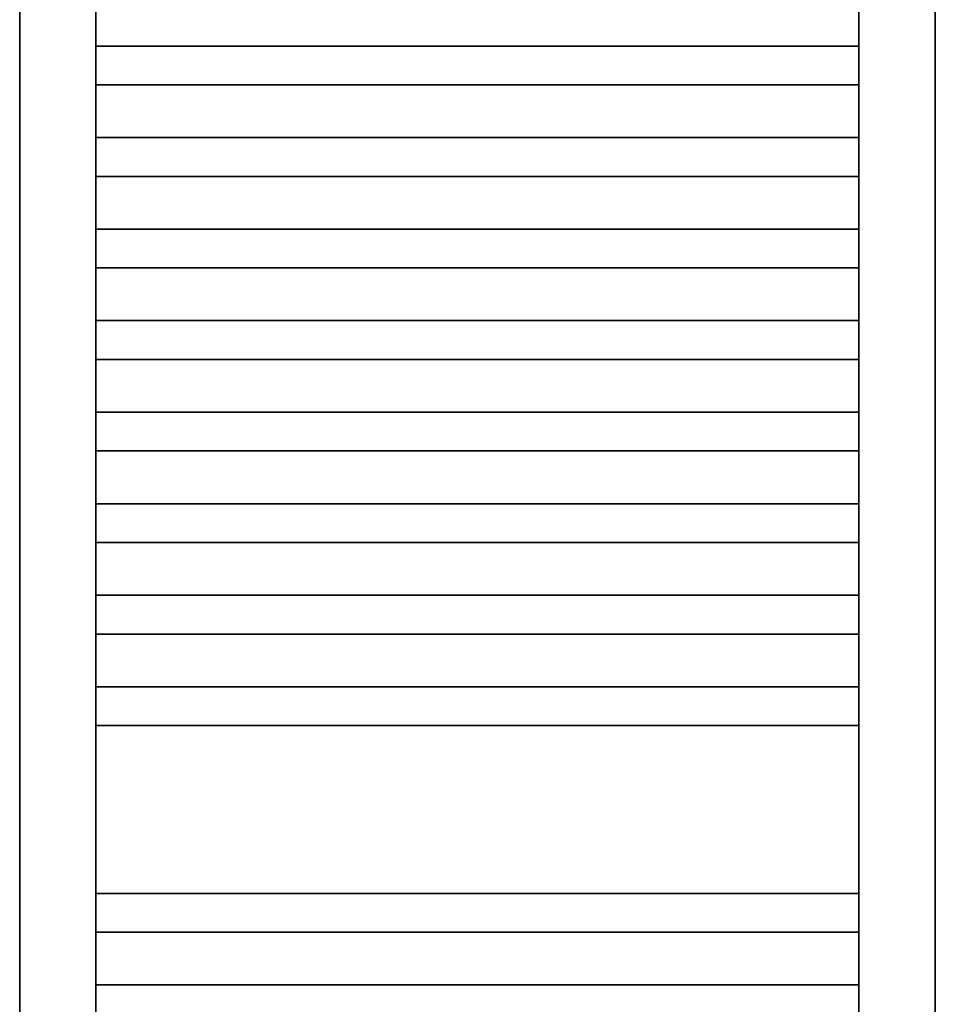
# Model space of a CAD drawing. Header units: millimetres. Extents: x -727 to 69715, y -15705 to 98123.
# Tile 128 of 256: x 34961 to 35561, y -12312 to -11667. Entities that reach past the tile are written whole.
import ezdxf

# ---------------------------------------------------------------- set-up
doc = ezdxf.new("R2010")
doc.units = ezdxf.units.MM
doc.layers.add('UT_ZAŘÍZENÍ - OT', color=3, linetype='Continuous', lineweight=35)

msp = doc.modelspace()

# ---------------------------------------------------------------- linework, layer by layer
at = {"layer": 'UT_ZAŘÍZENÍ - OT', "linetype": 'Continuous'}
for p, q in [((34961.38, -10875.32), (34961.38, -12695.32)), ((35011.38, -12695.32), (35011.38, -10875.32)), ((35511.38, -10875.32), (35511.38, -12695.32)), ((35561.38, -12695.32), (35561.38, -10875.32)), ((35011.38, -11684.14), (35511.38, -11684.14)), ((35011.38, -11684.14), (35511.38, -11684.14)), ((35011.38, -11684.14), (35511.38, -11684.14)), ((35011.38, -11684.14), (35511.38, -11684.14)), ((35011.38, -11684.14), (35511.38, -11684.14)), ((35011.38, -11684.14), (35511.38, -11684.14)), ((35011.38, -11684.14), (35511.38, -11684.14)), ((35011.38, -11684.14), (35511.38, -11684.14)), ((35011.38, -11684.14), (35511.38, -11684.14)), ((35011.38, -11684.14), (35511.38, -11684.14)), ((35011.38, -11684.14), (35511.38, -11684.14)), ((35011.38, -11684.14), (35511.38, -11684.14)), ((35011.38, -11684.14), (35511.38, -11684.14)), ((35011.38, -11684.14), (35511.38, -11684.14)), ((35011.38, -11684.14), (35511.38, -11684.14)), ((35011.38, -11684.14), (35511.38, -11684.14)), ((35011.38, -11684.14), (35511.38, -11684.14)), ((35011.38, -11684.14), (35511.38, -11684.14)), ((35011.38, -11684.14), (35511.38, -11684.14)), ((35011.38, -11684.14), (35511.38, -11684.14)), ((35011.38, -11684.14), (35511.38, -11684.14)), ((35011.38, -11684.14), (35511.38, -11684.14)), ((35011.38, -11684.14), (35511.38, -11684.14)), ((35011.38, -11684.14), (35511.38, -11684.14)), ((35011.38, -11684.14), (35511.38, -11684.14)), ((35011.38, -11684.14), (35511.38, -11684.14)), ((35011.38, -11684.14), (35511.38, -11684.14)), ((35011.38, -11684.14), (35511.38, -11684.14)), ((35011.38, -11684.14), (35511.38, -11684.14)), ((35011.38, -11684.14), (35511.38, -11684.14)), ((35011.38, -11684.14), (35511.38, -11684.14)), ((35011.38, -11684.14), (35511.38, -11684.14)), ((35011.38, -11684.14), (35511.38, -11684.14)), ((35011.38, -11684.14), (35511.38, -11684.14)), ((35011.38, -11709.6), (35511.38, -11709.6)), ((35011.38, -11709.6), (35511.38, -11709.6)), ((35011.38, -11709.6), (35511.38, -11709.6)), ((35011.38, -11709.6), (35511.38, -11709.6)), ((35011.38, -11709.6), (35511.38, -11709.6)), ((35011.38, -11709.6), (35511.38, -11709.6)), ((35011.38, -11709.6), (35511.38, -11709.6)), ((35011.38, -11709.6), (35511.38, -11709.6)), ((35011.38, -11709.6), (35511.38, -11709.6)), ((35011.38, -11709.6), (35511.38, -11709.6)), ((35011.38, -11709.6), (35511.38, -11709.6)), ((35011.38, -11709.6), (35511.38, -11709.6)), ((35011.38, -11709.6), (35511.38, -11709.6)), ((35011.38, -11709.6), (35511.38, -11709.6)), ((35011.38, -11709.6), (35511.38, -11709.6)), ((35011.38, -11709.6), (35511.38, -11709.6)), ((35011.38, -11709.6), (35511.38, -11709.6)), ((35011.38, -11709.6), (35511.38, -11709.6)), ((35011.38, -11709.6), (35511.38, -11709.6)), ((35011.38, -11709.6), (35511.38, -11709.6)), ((35011.38, -11709.6), (35511.38, -11709.6)), ((35011.38, -11709.6), (35511.38, -11709.6)), ((35011.38, -11709.6), (35511.38, -11709.6)), ((35011.38, -11709.6), (35511.38, -11709.6)), ((35011.38, -11709.6), (35511.38, -11709.6)), ((35011.38, -11709.6), (35511.38, -11709.6)), ((35011.38, -11709.6), (35511.38, -11709.6)), ((35011.38, -11709.6), (35511.38, -11709.6)), ((35011.38, -11709.6), (35511.38, -11709.6)), ((35011.38, -11709.6), (35511.38, -11709.6)), ((35011.38, -11709.6), (35511.38, -11709.6)), ((35011.38, -11709.6), (35511.38, -11709.6)), ((35011.38, -11709.6), (35511.38, -11709.6)), ((35011.38, -11709.6), (35511.38, -11709.6)), ((35011.38, -11744.14), (35511.38, -11744.14)), ((35011.38, -11744.14), (35511.38, -11744.14)), ((35011.38, -11744.14), (35511.38, -11744.14)), ((35011.38, -11744.14), (35511.38, -11744.14)), ((35011.38, -11744.14), (35511.38, -11744.14)), ((35011.38, -11744.14), (35511.38, -11744.14)), ((35011.38, -11744.14), (35511.38, -11744.14)), ((35011.38, -11744.14), (35511.38, -11744.14)), ((35011.38, -11744.14), (35511.38, -11744.14)), ((35011.38, -11744.14), (35511.38, -11744.14)), ((35011.38, -11744.14), (35511.38, -11744.14)), ((35011.38, -11744.14), (35511.38, -11744.14)), ((35011.38, -11744.14), (35511.38, -11744.14)), ((35011.38, -11744.14), (35511.38, -11744.14)), ((35011.38, -11744.14), (35511.38, -11744.14)), ((35011.38, -11744.14), (35511.38, -11744.14)), ((35011.38, -11744.14), (35511.38, -11744.14)), ((35011.38, -11744.14), (35511.38, -11744.14)), ((35011.38, -11744.14), (35511.38, -11744.14)), ((35011.38, -11744.14), (35511.38, -11744.14)), ((35011.38, -11744.14), (35511.38, -11744.14)), ((35011.38, -11744.14), (35511.38, -11744.14)), ((35011.38, -11744.14), (35511.38, -11744.14)), ((35011.38, -11744.14), (35511.38, -11744.14)), ((35011.38, -11744.14), (35511.38, -11744.14)), ((35011.38, -11744.14), (35511.38, -11744.14)), ((35011.38, -11744.14), (35511.38, -11744.14)), ((35011.38, -11744.14), (35511.38, -11744.14)), ((35011.38, -11744.14), (35511.38, -11744.14)), ((35011.38, -11744.14), (35511.38, -11744.14)), ((35011.38, -11744.14), (35511.38, -11744.14)), ((35011.38, -11744.14), (35511.38, -11744.14)), ((35011.38, -11744.14), (35511.38, -11744.14)), ((35011.38, -11744.14), (35511.38, -11744.14)), ((35011.38, -11769.6), (35511.38, -11769.6)), ((35011.38, -11769.6), (35511.38, -11769.6)), ((35011.38, -11769.6), (35511.38, -11769.6)), ((35011.38, -11769.6), (35511.38, -11769.6)), ((35011.38, -11769.6), (35511.38, -11769.6)), ((35011.38, -11769.6), (35511.38, -11769.6)), ((35011.38, -11769.6), (35511.38, -11769.6)), ((35011.38, -11769.6), (35511.38, -11769.6)), ((35011.38, -11769.6), (35511.38, -11769.6)), ((35011.38, -11769.6), (35511.38, -11769.6)), ((35011.38, -11769.6), (35511.38, -11769.6)), ((35011.38, -11769.6), (35511.38, -11769.6)), ((35011.38, -11769.6), (35511.38, -11769.6)), ((35011.38, -11769.6), (35511.38, -11769.6)), ((35011.38, -11769.6), (35511.38, -11769.6)), ((35011.38, -11769.6), (35511.38, -11769.6)), ((35011.38, -11769.6), (35511.38, -11769.6)), ((35011.38, -11769.6), (35511.38, -11769.6)), ((35011.38, -11769.6), (35511.38, -11769.6)), ((35011.38, -11769.6), (35511.38, -11769.6)), ((35011.38, -11769.6), (35511.38, -11769.6)), ((35011.38, -11769.6), (35511.38, -11769.6)), ((35011.38, -11769.6), (35511.38, -11769.6)), ((35011.38, -11769.6), (35511.38, -11769.6)), ((35011.38, -11769.6), (35511.38, -11769.6)), ((35011.38, -11769.6), (35511.38, -11769.6)), ((35011.38, -11769.6), (35511.38, -11769.6)), ((35011.38, -11769.6), (35511.38, -11769.6)), ((35011.38, -11769.6), (35511.38, -11769.6)), ((35011.38, -11769.6), (35511.38, -11769.6)), ((35011.38, -11769.6), (35511.38, -11769.6)), ((35011.38, -11769.6), (35511.38, -11769.6)), ((35011.38, -11769.6), (35511.38, -11769.6)), ((35011.38, -11769.6), (35511.38, -11769.6)), ((35011.38, -11804.14), (35511.38, -11804.14)), ((35011.38, -11804.14), (35511.38, -11804.14)), ((35011.38, -11804.14), (35511.38, -11804.14)), ((35011.38, -11804.14), (35511.38, -11804.14)), ((35011.38, -11804.14), (35511.38, -11804.14)), ((35011.38, -11804.14), (35511.38, -11804.14)), ((35011.38, -11804.14), (35511.38, -11804.14)), ((35011.38, -11804.14), (35511.38, -11804.14)), ((35011.38, -11804.14), (35511.38, -11804.14)), ((35011.38, -11804.14), (35511.38, -11804.14)), ((35011.38, -11804.14), (35511.38, -11804.14)), ((35011.38, -11804.14), (35511.38, -11804.14)), ((35011.38, -11804.14), (35511.38, -11804.14)), ((35011.38, -11804.14), (35511.38, -11804.14)), ((35011.38, -11804.14), (35511.38, -11804.14)), ((35011.38, -11804.14), (35511.38, -11804.14)), ((35011.38, -11804.14), (35511.38, -11804.14)), ((35011.38, -11804.14), (35511.38, -11804.14)), ((35011.38, -11804.14), (35511.38, -11804.14)), ((35011.38, -11804.14), (35511.38, -11804.14)), ((35011.38, -11804.14), (35511.38, -11804.14)), ((35011.38, -11804.14), (35511.38, -11804.14)), ((35011.38, -11804.14), (35511.38, -11804.14)), ((35011.38, -11804.14), (35511.38, -11804.14)), ((35011.38, -11804.14), (35511.38, -11804.14)), ((35011.38, -11804.14), (35511.38, -11804.14)), ((35011.38, -11804.14), (35511.38, -11804.14)), ((35011.38, -11804.14), (35511.38, -11804.14)), ((35011.38, -11804.14), (35511.38, -11804.14)), ((35011.38, -11804.14), (35511.38, -11804.14)), ((35011.38, -11804.14), (35511.38, -11804.14)), ((35011.38, -11804.14), (35511.38, -11804.14)), ((35011.38, -11804.14), (35511.38, -11804.14)), ((35011.38, -11804.14), (35511.38, -11804.14)), ((35011.38, -11829.6), (35511.38, -11829.6)), ((35011.38, -11829.6), (35511.38, -11829.6)), ((35011.38, -11829.6), (35511.38, -11829.6)), ((35011.38, -11829.6), (35511.38, -11829.6)), ((35011.38, -11829.6), (35511.38, -11829.6)), ((35011.38, -11829.6), (35511.38, -11829.6)), ((35011.38, -11829.6), (35511.38, -11829.6)), ((35011.38, -11829.6), (35511.38, -11829.6)), ((35011.38, -11829.6), (35511.38, -11829.6)), ((35011.38, -11829.6), (35511.38, -11829.6)), ((35011.38, -11829.6), (35511.38, -11829.6)), ((35011.38, -11829.6), (35511.38, -11829.6)), ((35011.38, -11829.6), (35511.38, -11829.6)), ((35011.38, -11829.6), (35511.38, -11829.6)), ((35011.38, -11829.6), (35511.38, -11829.6)), ((35011.38, -11829.6), (35511.38, -11829.6)), ((35011.38, -11829.6), (35511.38, -11829.6)), ((35011.38, -11829.6), (35511.38, -11829.6)), ((35011.38, -11829.6), (35511.38, -11829.6)), ((35011.38, -11829.6), (35511.38, -11829.6)), ((35011.38, -11829.6), (35511.38, -11829.6)), ((35011.38, -11829.6), (35511.38, -11829.6)), ((35011.38, -11829.6), (35511.38, -11829.6)), ((35011.38, -11829.6), (35511.38, -11829.6)), ((35011.38, -11829.6), (35511.38, -11829.6)), ((35011.38, -11829.6), (35511.38, -11829.6)), ((35011.38, -11829.6), (35511.38, -11829.6)), ((35011.38, -11829.6), (35511.38, -11829.6)), ((35011.38, -11829.6), (35511.38, -11829.6)), ((35011.38, -11829.6), (35511.38, -11829.6)), ((35011.38, -11829.6), (35511.38, -11829.6)), ((35011.38, -11829.6), (35511.38, -11829.6)), ((35011.38, -11829.6), (35511.38, -11829.6)), ((35011.38, -11829.6), (35511.38, -11829.6)), ((35011.38, -11864.14), (35511.38, -11864.14)), ((35011.38, -11864.14), (35511.38, -11864.14)), ((35011.38, -11864.14), (35511.38, -11864.14)), ((35011.38, -11864.14), (35511.38, -11864.14)), ((35011.38, -11864.14), (35511.38, -11864.14)), ((35011.38, -11864.14), (35511.38, -11864.14)), ((35011.38, -11864.14), (35511.38, -11864.14)), ((35011.38, -11864.14), (35511.38, -11864.14)), ((35011.38, -11864.14), (35511.38, -11864.14)), ((35011.38, -11864.14), (35511.38, -11864.14)), ((35011.38, -11864.14), (35511.38, -11864.14)), ((35011.38, -11864.14), (35511.38, -11864.14)), ((35011.38, -11864.14), (35511.38, -11864.14)), ((35011.38, -11864.14), (35511.38, -11864.14)), ((35011.38, -11864.14), (35511.38, -11864.14)), ((35011.38, -11864.14), (35511.38, -11864.14)), ((35011.38, -11864.14), (35511.38, -11864.14)), ((35011.38, -11864.14), (35511.38, -11864.14)), ((35011.38, -11864.14), (35511.38, -11864.14)), ((35011.38, -11864.14), (35511.38, -11864.14)), ((35011.38, -11864.14), (35511.38, -11864.14)), ((35011.38, -11864.14), (35511.38, -11864.14)), ((35011.38, -11864.14), (35511.38, -11864.14)), ((35011.38, -11864.14), (35511.38, -11864.14)), ((35011.38, -11864.14), (35511.38, -11864.14)), ((35011.38, -11864.14), (35511.38, -11864.14)), ((35011.38, -11864.14), (35511.38, -11864.14)), ((35011.38, -11864.14), (35511.38, -11864.14)), ((35011.38, -11864.14), (35511.38, -11864.14)), ((35011.38, -11864.14), (35511.38, -11864.14)), ((35011.38, -11864.14), (35511.38, -11864.14)), ((35011.38, -11864.14), (35511.38, -11864.14)), ((35011.38, -11864.14), (35511.38, -11864.14)), ((35011.38, -11864.14), (35511.38, -11864.14)), ((35011.38, -11889.6), (35511.38, -11889.6)), ((35011.38, -11889.6), (35511.38, -11889.6)), ((35011.38, -11889.6), (35511.38, -11889.6)), ((35011.38, -11889.6), (35511.38, -11889.6)), ((35011.38, -11889.6), (35511.38, -11889.6)), ((35011.38, -11889.6), (35511.38, -11889.6)), ((35011.38, -11889.6), (35511.38, -11889.6)), ((35011.38, -11889.6), (35511.38, -11889.6)), ((35011.38, -11889.6), (35511.38, -11889.6)), ((35011.38, -11889.6), (35511.38, -11889.6)), ((35011.38, -11889.6), (35511.38, -11889.6)), ((35011.38, -11889.6), (35511.38, -11889.6)), ((35011.38, -11889.6), (35511.38, -11889.6)), ((35011.38, -11889.6), (35511.38, -11889.6)), ((35011.38, -11889.6), (35511.38, -11889.6)), ((35011.38, -11889.6), (35511.38, -11889.6)), ((35011.38, -11889.6), (35511.38, -11889.6)), ((35011.38, -11889.6), (35511.38, -11889.6)), ((35011.38, -11889.6), (35511.38, -11889.6)), ((35011.38, -11889.6), (35511.38, -11889.6)), ((35011.38, -11889.6), (35511.38, -11889.6)), ((35011.38, -11889.6), (35511.38, -11889.6)), ((35011.38, -11889.6), (35511.38, -11889.6)), ((35011.38, -11889.6), (35511.38, -11889.6)), ((35011.38, -11889.6), (35511.38, -11889.6)), ((35011.38, -11889.6), (35511.38, -11889.6)), ((35011.38, -11889.6), (35511.38, -11889.6)), ((35011.38, -11889.6), (35511.38, -11889.6)), ((35011.38, -11889.6), (35511.38, -11889.6)), ((35011.38, -11889.6), (35511.38, -11889.6)), ((35011.38, -11889.6), (35511.38, -11889.6)), ((35011.38, -11889.6), (35511.38, -11889.6)), ((35011.38, -11889.6), (35511.38, -11889.6)), ((35011.38, -11889.6), (35511.38, -11889.6)), ((35011.38, -11924.14), (35511.38, -11924.14)), ((35011.38, -11924.14), (35511.38, -11924.14)), ((35011.38, -11924.14), (35511.38, -11924.14)), ((35011.38, -11924.14), (35511.38, -11924.14)), ((35011.38, -11924.14), (35511.38, -11924.14)), ((35011.38, -11924.14), (35511.38, -11924.14)), ((35011.38, -11924.14), (35511.38, -11924.14)), ((35011.38, -11924.14), (35511.38, -11924.14)), ((35011.38, -11924.14), (35511.38, -11924.14)), ((35011.38, -11924.14), (35511.38, -11924.14)), ((35011.38, -11924.14), (35511.38, -11924.14)), ((35011.38, -11924.14), (35511.38, -11924.14)), ((35011.38, -11924.14), (35511.38, -11924.14)), ((35011.38, -11924.14), (35511.38, -11924.14)), ((35011.38, -11924.14), (35511.38, -11924.14)), ((35011.38, -11924.14), (35511.38, -11924.14)), ((35011.38, -11924.14), (35511.38, -11924.14)), ((35011.38, -11924.14), (35511.38, -11924.14)), ((35011.38, -11924.14), (35511.38, -11924.14)), ((35011.38, -11924.14), (35511.38, -11924.14)), ((35011.38, -11924.14), (35511.38, -11924.14)), ((35011.38, -11924.14), (35511.38, -11924.14)), ((35011.38, -11924.14), (35511.38, -11924.14)), ((35011.38, -11924.14), (35511.38, -11924.14)), ((35011.38, -11924.14), (35511.38, -11924.14)), ((35011.38, -11924.14), (35511.38, -11924.14)), ((35011.38, -11924.14), (35511.38, -11924.14)), ((35011.38, -11924.14), (35511.38, -11924.14)), ((35011.38, -11924.14), (35511.38, -11924.14)), ((35011.38, -11924.14), (35511.38, -11924.14)), ((35011.38, -11924.14), (35511.38, -11924.14)), ((35011.38, -11924.14), (35511.38, -11924.14)), ((35011.38, -11924.14), (35511.38, -11924.14)), ((35011.38, -11924.14), (35511.38, -11924.14)), ((35011.38, -11949.6), (35511.38, -11949.6)), ((35011.38, -11949.6), (35511.38, -11949.6)), ((35011.38, -11949.6), (35511.38, -11949.6)), ((35011.38, -11949.6), (35511.38, -11949.6)), ((35011.38, -11949.6), (35511.38, -11949.6)), ((35011.38, -11949.6), (35511.38, -11949.6)), ((35011.38, -11949.6), (35511.38, -11949.6)), ((35011.38, -11949.6), (35511.38, -11949.6)), ((35011.38, -11949.6), (35511.38, -11949.6)), ((35011.38, -11949.6), (35511.38, -11949.6)), ((35011.38, -11949.6), (35511.38, -11949.6)), ((35011.38, -11949.6), (35511.38, -11949.6)), ((35011.38, -11949.6), (35511.38, -11949.6)), ((35011.38, -11949.6), (35511.38, -11949.6)), ((35011.38, -11949.6), (35511.38, -11949.6)), ((35011.38, -11949.6), (35511.38, -11949.6)), ((35011.38, -11949.6), (35511.38, -11949.6)), ((35011.38, -11949.6), (35511.38, -11949.6)), ((35011.38, -11949.6), (35511.38, -11949.6)), ((35011.38, -11949.6), (35511.38, -11949.6)), ((35011.38, -11949.6), (35511.38, -11949.6)), ((35011.38, -11949.6), (35511.38, -11949.6)), ((35011.38, -11949.6), (35511.38, -11949.6)), ((35011.38, -11949.6), (35511.38, -11949.6)), ((35011.38, -11949.6), (35511.38, -11949.6)), ((35011.38, -11949.6), (35511.38, -11949.6)), ((35011.38, -11949.6), (35511.38, -11949.6)), ((35011.38, -11949.6), (35511.38, -11949.6)), ((35011.38, -11949.6), (35511.38, -11949.6)), ((35011.38, -11949.6), (35511.38, -11949.6)), ((35011.38, -11949.6), (35511.38, -11949.6)), ((35011.38, -11949.6), (35511.38, -11949.6)), ((35011.38, -11949.6), (35511.38, -11949.6)), ((35011.38, -11949.6), (35511.38, -11949.6)), ((35011.38, -11984.14), (35511.38, -11984.14)), ((35011.38, -11984.14), (35511.38, -11984.14)), ((35011.38, -11984.14), (35511.38, -11984.14)), ((35011.38, -11984.14), (35511.38, -11984.14)), ((35011.38, -11984.14), (35511.38, -11984.14)), ((35011.38, -11984.14), (35511.38, -11984.14)), ((35011.38, -11984.14), (35511.38, -11984.14)), ((35011.38, -11984.14), (35511.38, -11984.14)), ((35011.38, -11984.14), (35511.38, -11984.14)), ((35011.38, -11984.14), (35511.38, -11984.14)), ((35011.38, -11984.14), (35511.38, -11984.14)), ((35011.38, -11984.14), (35511.38, -11984.14)), ((35011.38, -11984.14), (35511.38, -11984.14)), ((35011.38, -11984.14), (35511.38, -11984.14)), ((35011.38, -11984.14), (35511.38, -11984.14)), ((35011.38, -11984.14), (35511.38, -11984.14)), ((35011.38, -11984.14), (35511.38, -11984.14)), ((35011.38, -11984.14), (35511.38, -11984.14)), ((35011.38, -11984.14), (35511.38, -11984.14)), ((35011.38, -11984.14), (35511.38, -11984.14)), ((35011.38, -11984.14), (35511.38, -11984.14)), ((35011.38, -11984.14), (35511.38, -11984.14)), ((35011.38, -11984.14), (35511.38, -11984.14)), ((35011.38, -11984.14), (35511.38, -11984.14)), ((35011.38, -11984.14), (35511.38, -11984.14)), ((35011.38, -11984.14), (35511.38, -11984.14)), ((35011.38, -11984.14), (35511.38, -11984.14)), ((35011.38, -11984.14), (35511.38, -11984.14)), ((35011.38, -11984.14), (35511.38, -11984.14)), ((35011.38, -11984.14), (35511.38, -11984.14)), ((35011.38, -11984.14), (35511.38, -11984.14)), ((35011.38, -11984.14), (35511.38, -11984.14)), ((35011.38, -11984.14), (35511.38, -11984.14)), ((35011.38, -11984.14), (35511.38, -11984.14)), ((35011.38, -12009.6), (35511.38, -12009.6)), ((35011.38, -12009.6), (35511.38, -12009.6)), ((35011.38, -12009.6), (35511.38, -12009.6)), ((35011.38, -12009.6), (35511.38, -12009.6)), ((35011.38, -12009.6), (35511.38, -12009.6)), ((35011.38, -12009.6), (35511.38, -12009.6)), ((35011.38, -12009.6), (35511.38, -12009.6)), ((35011.38, -12009.6), (35511.38, -12009.6)), ((35011.38, -12009.6), (35511.38, -12009.6)), ((35011.38, -12009.6), (35511.38, -12009.6)), ((35011.38, -12009.6), (35511.38, -12009.6)), ((35011.38, -12009.6), (35511.38, -12009.6)), ((35011.38, -12009.6), (35511.38, -12009.6)), ((35011.38, -12009.6), (35511.38, -12009.6)), ((35011.38, -12009.6), (35511.38, -12009.6)), ((35011.38, -12009.6), (35511.38, -12009.6)), ((35011.38, -12009.6), (35511.38, -12009.6)), ((35011.38, -12009.6), (35511.38, -12009.6)), ((35011.38, -12009.6), (35511.38, -12009.6)), ((35011.38, -12009.6), (35511.38, -12009.6)), ((35011.38, -12009.6), (35511.38, -12009.6)), ((35011.38, -12009.6), (35511.38, -12009.6)), ((35011.38, -12009.6), (35511.38, -12009.6)), ((35011.38, -12009.6), (35511.38, -12009.6)), ((35011.38, -12009.6), (35511.38, -12009.6)), ((35011.38, -12009.6), (35511.38, -12009.6)), ((35011.38, -12009.6), (35511.38, -12009.6)), ((35011.38, -12009.6), (35511.38, -12009.6)), ((35011.38, -12009.6), (35511.38, -12009.6)), ((35011.38, -12009.6), (35511.38, -12009.6)), ((35011.38, -12009.6), (35511.38, -12009.6)), ((35011.38, -12009.6), (35511.38, -12009.6)), ((35011.38, -12009.6), (35511.38, -12009.6)), ((35011.38, -12009.6), (35511.38, -12009.6)), ((35011.38, -12044.14), (35511.38, -12044.14)), ((35011.38, -12044.14), (35511.38, -12044.14)), ((35011.38, -12044.14), (35511.38, -12044.14)), ((35011.38, -12044.14), (35511.38, -12044.14)), ((35011.38, -12044.14), (35511.38, -12044.14)), ((35011.38, -12044.14), (35511.38, -12044.14)), ((35011.38, -12044.14), (35511.38, -12044.14)), ((35011.38, -12044.14), (35511.38, -12044.14)), ((35011.38, -12044.14), (35511.38, -12044.14)), ((35011.38, -12044.14), (35511.38, -12044.14)), ((35011.38, -12044.14), (35511.38, -12044.14)), ((35011.38, -12044.14), (35511.38, -12044.14)), ((35011.38, -12044.14), (35511.38, -12044.14)), ((35011.38, -12044.14), (35511.38, -12044.14)), ((35011.38, -12044.14), (35511.38, -12044.14)), ((35011.38, -12044.14), (35511.38, -12044.14)), ((35011.38, -12044.14), (35511.38, -12044.14)), ((35011.38, -12044.14), (35511.38, -12044.14)), ((35011.38, -12044.14), (35511.38, -12044.14)), ((35011.38, -12044.14), (35511.38, -12044.14)), ((35011.38, -12044.14), (35511.38, -12044.14)), ((35011.38, -12044.14), (35511.38, -12044.14)), ((35011.38, -12044.14), (35511.38, -12044.14)), ((35011.38, -12044.14), (35511.38, -12044.14)), ((35011.38, -12044.14), (35511.38, -12044.14)), ((35011.38, -12044.14), (35511.38, -12044.14)), ((35011.38, -12044.14), (35511.38, -12044.14)), ((35011.38, -12044.14), (35511.38, -12044.14)), ((35011.38, -12044.14), (35511.38, -12044.14)), ((35011.38, -12044.14), (35511.38, -12044.14)), ((35011.38, -12044.14), (35511.38, -12044.14)), ((35011.38, -12044.14), (35511.38, -12044.14)), ((35011.38, -12044.14), (35511.38, -12044.14)), ((35011.38, -12044.14), (35511.38, -12044.14)), ((35011.38, -12069.6), (35511.38, -12069.6)), ((35011.38, -12069.6), (35511.38, -12069.6)), ((35011.38, -12069.6), (35511.38, -12069.6)), ((35011.38, -12069.6), (35511.38, -12069.6)), ((35011.38, -12069.6), (35511.38, -12069.6)), ((35011.38, -12069.6), (35511.38, -12069.6)), ((35011.38, -12069.6), (35511.38, -12069.6)), ((35011.38, -12069.6), (35511.38, -12069.6)), ((35011.38, -12069.6), (35511.38, -12069.6)), ((35011.38, -12069.6), (35511.38, -12069.6)), ((35011.38, -12069.6), (35511.38, -12069.6)), ((35011.38, -12069.6), (35511.38, -12069.6)), ((35011.38, -12069.6), (35511.38, -12069.6)), ((35011.38, -12069.6), (35511.38, -12069.6)), ((35011.38, -12069.6), (35511.38, -12069.6)), ((35011.38, -12069.6), (35511.38, -12069.6)), ((35011.38, -12069.6), (35511.38, -12069.6)), ((35011.38, -12069.6), (35511.38, -12069.6)), ((35011.38, -12069.6), (35511.38, -12069.6)), ((35011.38, -12069.6), (35511.38, -12069.6)), ((35011.38, -12069.6), (35511.38, -12069.6)), ((35011.38, -12069.6), (35511.38, -12069.6)), ((35011.38, -12069.6), (35511.38, -12069.6)), ((35011.38, -12069.6), (35511.38, -12069.6)), ((35011.38, -12069.6), (35511.38, -12069.6)), ((35011.38, -12069.6), (35511.38, -12069.6)), ((35011.38, -12069.6), (35511.38, -12069.6)), ((35011.38, -12069.6), (35511.38, -12069.6)), ((35011.38, -12069.6), (35511.38, -12069.6)), ((35011.38, -12069.6), (35511.38, -12069.6)), ((35011.38, -12069.6), (35511.38, -12069.6)), ((35011.38, -12069.6), (35511.38, -12069.6)), ((35011.38, -12069.6), (35511.38, -12069.6)), ((35011.38, -12069.6), (35511.38, -12069.6)), ((35011.38, -12104.14), (35511.38, -12104.14)), ((35011.38, -12104.14), (35511.38, -12104.14)), ((35011.38, -12104.14), (35511.38, -12104.14)), ((35011.38, -12104.14), (35511.38, -12104.14)), ((35011.38, -12104.14), (35511.38, -12104.14)), ((35011.38, -12104.14), (35511.38, -12104.14)), ((35011.38, -12104.14), (35511.38, -12104.14)), ((35011.38, -12104.14), (35511.38, -12104.14)), ((35011.38, -12104.14), (35511.38, -12104.14)), ((35011.38, -12104.14), (35511.38, -12104.14)), ((35011.38, -12104.14), (35511.38, -12104.14)), ((35011.38, -12104.14), (35511.38, -12104.14)), ((35011.38, -12104.14), (35511.38, -12104.14)), ((35011.38, -12104.14), (35511.38, -12104.14)), ((35011.38, -12104.14), (35511.38, -12104.14)), ((35011.38, -12104.14), (35511.38, -12104.14)), ((35011.38, -12104.14), (35511.38, -12104.14)), ((35011.38, -12104.14), (35511.38, -12104.14)), ((35011.38, -12104.14), (35511.38, -12104.14)), ((35011.38, -12104.14), (35511.38, -12104.14)), ((35011.38, -12104.14), (35511.38, -12104.14)), ((35011.38, -12104.14), (35511.38, -12104.14)), ((35011.38, -12104.14), (35511.38, -12104.14)), ((35011.38, -12104.14), (35511.38, -12104.14)), ((35011.38, -12104.14), (35511.38, -12104.14)), ((35011.38, -12104.14), (35511.38, -12104.14)), ((35011.38, -12104.14), (35511.38, -12104.14)), ((35011.38, -12104.14), (35511.38, -12104.14)), ((35011.38, -12104.14), (35511.38, -12104.14)), ((35011.38, -12104.14), (35511.38, -12104.14)), ((35011.38, -12104.14), (35511.38, -12104.14)), ((35011.38, -12104.14), (35511.38, -12104.14)), ((35011.38, -12104.14), (35511.38, -12104.14)), ((35011.38, -12104.14), (35511.38, -12104.14)), ((35011.38, -12129.6), (35511.38, -12129.6)), ((35011.38, -12129.6), (35511.38, -12129.6)), ((35011.38, -12129.6), (35511.38, -12129.6)), ((35011.38, -12129.6), (35511.38, -12129.6)), ((35011.38, -12129.6), (35511.38, -12129.6)), ((35011.38, -12129.6), (35511.38, -12129.6)), ((35011.38, -12129.6), (35511.38, -12129.6)), ((35011.38, -12129.6), (35511.38, -12129.6)), ((35011.38, -12129.6), (35511.38, -12129.6)), ((35011.38, -12129.6), (35511.38, -12129.6)), ((35011.38, -12129.6), (35511.38, -12129.6)), ((35011.38, -12129.6), (35511.38, -12129.6)), ((35011.38, -12129.6), (35511.38, -12129.6)), ((35011.38, -12129.6), (35511.38, -12129.6)), ((35011.38, -12129.6), (35511.38, -12129.6)), ((35011.38, -12129.6), (35511.38, -12129.6)), ((35011.38, -12129.6), (35511.38, -12129.6)), ((35011.38, -12129.6), (35511.38, -12129.6)), ((35011.38, -12129.6), (35511.38, -12129.6)), ((35011.38, -12129.6), (35511.38, -12129.6)), ((35011.38, -12129.6), (35511.38, -12129.6)), ((35011.38, -12129.6), (35511.38, -12129.6)), ((35011.38, -12129.6), (35511.38, -12129.6)), ((35011.38, -12129.6), (35511.38, -12129.6)), ((35011.38, -12129.6), (35511.38, -12129.6)), ((35011.38, -12129.6), (35511.38, -12129.6)), ((35011.38, -12129.6), (35511.38, -12129.6)), ((35011.38, -12129.6), (35511.38, -12129.6)), ((35011.38, -12129.6), (35511.38, -12129.6)), ((35011.38, -12129.6), (35511.38, -12129.6)), ((35011.38, -12129.6), (35511.38, -12129.6)), ((35011.38, -12129.6), (35511.38, -12129.6)), ((35011.38, -12129.6), (35511.38, -12129.6)), ((35011.38, -12129.6), (35511.38, -12129.6)), ((35011.38, -12239.6), (35511.38, -12239.6)), ((35011.38, -12239.6), (35511.38, -12239.6)), ((35011.38, -12239.6), (35511.38, -12239.6)), ((35011.38, -12239.6), (35511.38, -12239.6)), ((35011.38, -12239.6), (35511.38, -12239.6)), ((35011.38, -12239.6), (35511.38, -12239.6)), ((35011.38, -12239.6), (35511.38, -12239.6)), ((35011.38, -12239.6), (35511.38, -12239.6)), ((35011.38, -12239.6), (35511.38, -12239.6)), ((35011.38, -12239.6), (35511.38, -12239.6)), ((35011.38, -12239.6), (35511.38, -12239.6)), ((35011.38, -12239.6), (35511.38, -12239.6)), ((35011.38, -12239.6), (35511.38, -12239.6)), ((35011.38, -12239.6), (35511.38, -12239.6)), ((35011.38, -12239.6), (35511.38, -12239.6)), ((35011.38, -12239.6), (35511.38, -12239.6)), ((35011.38, -12239.6), (35511.38, -12239.6)), ((35011.38, -12239.6), (35511.38, -12239.6)), ((35011.38, -12239.6), (35511.38, -12239.6)), ((35011.38, -12239.6), (35511.38, -12239.6)), ((35011.38, -12239.6), (35511.38, -12239.6)), ((35011.38, -12239.6), (35511.38, -12239.6)), ((35011.38, -12239.6), (35511.38, -12239.6)), ((35011.38, -12239.6), (35511.38, -12239.6)), ((35011.38, -12239.6), (35511.38, -12239.6)), ((35011.38, -12239.6), (35511.38, -12239.6)), ((35011.38, -12239.6), (35511.38, -12239.6)), ((35011.38, -12239.6), (35511.38, -12239.6)), ((35011.38, -12239.6), (35511.38, -12239.6)), ((35011.38, -12239.6), (35511.38, -12239.6)), ((35011.38, -12239.6), (35511.38, -12239.6)), ((35011.38, -12239.6), (35511.38, -12239.6)), ((35011.38, -12239.6), (35511.38, -12239.6)), ((35011.38, -12239.6), (35511.38, -12239.6)), ((35011.38, -12265.05), (35511.38, -12265.05)), ((35011.38, -12265.05), (35511.38, -12265.05)), ((35011.38, -12265.05), (35511.38, -12265.05)), ((35011.38, -12265.05), (35511.38, -12265.05)), ((35011.38, -12265.05), (35511.38, -12265.05)), ((35011.38, -12265.05), (35511.38, -12265.05)), ((35011.38, -12265.05), (35511.38, -12265.05)), ((35011.38, -12265.05), (35511.38, -12265.05)), ((35011.38, -12265.05), (35511.38, -12265.05)), ((35011.38, -12265.05), (35511.38, -12265.05)), ((35011.38, -12265.05), (35511.38, -12265.05)), ((35011.38, -12265.05), (35511.38, -12265.05)), ((35011.38, -12265.05), (35511.38, -12265.05)), ((35011.38, -12265.05), (35511.38, -12265.05)), ((35011.38, -12265.05), (35511.38, -12265.05)), ((35011.38, -12265.05), (35511.38, -12265.05)), ((35011.38, -12265.05), (35511.38, -12265.05)), ((35011.38, -12265.05), (35511.38, -12265.05)), ((35011.38, -12265.05), (35511.38, -12265.05)), ((35011.38, -12265.05), (35511.38, -12265.05)), ((35011.38, -12265.05), (35511.38, -12265.05)), ((35011.38, -12265.05), (35511.38, -12265.05)), ((35011.38, -12265.05), (35511.38, -12265.05)), ((35011.38, -12265.05), (35511.38, -12265.05)), ((35011.38, -12265.05), (35511.38, -12265.05)), ((35011.38, -12265.05), (35511.38, -12265.05)), ((35011.38, -12265.05), (35511.38, -12265.05)), ((35011.38, -12265.05), (35511.38, -12265.05)), ((35011.38, -12265.05), (35511.38, -12265.05)), ((35011.38, -12265.05), (35511.38, -12265.05)), ((35011.38, -12265.05), (35511.38, -12265.05)), ((35011.38, -12265.05), (35511.38, -12265.05)), ((35011.38, -12265.05), (35511.38, -12265.05)), ((35011.38, -12265.05), (35511.38, -12265.05)), ((35011.38, -12299.6), (35511.38, -12299.6)), ((35011.38, -12299.6), (35511.38, -12299.6)), ((35011.38, -12299.6), (35511.38, -12299.6)), ((35011.38, -12299.6), (35511.38, -12299.6)), ((35011.38, -12299.6), (35511.38, -12299.6)), ((35011.38, -12299.6), (35511.38, -12299.6)), ((35011.38, -12299.6), (35511.38, -12299.6)), ((35011.38, -12299.6), (35511.38, -12299.6)), ((35011.38, -12299.6), (35511.38, -12299.6)), ((35011.38, -12299.6), (35511.38, -12299.6)), ((35011.38, -12299.6), (35511.38, -12299.6)), ((35011.38, -12299.6), (35511.38, -12299.6)), ((35011.38, -12299.6), (35511.38, -12299.6)), ((35011.38, -12299.6), (35511.38, -12299.6)), ((35011.38, -12299.6), (35511.38, -12299.6)), ((35011.38, -12299.6), (35511.38, -12299.6)), ((35011.38, -12299.6), (35511.38, -12299.6)), ((35011.38, -12299.6), (35511.38, -12299.6)), ((35011.38, -12299.6), (35511.38, -12299.6)), ((35011.38, -12299.6), (35511.38, -12299.6)), ((35011.38, -12299.6), (35511.38, -12299.6)), ((35011.38, -12299.6), (35511.38, -12299.6)), ((35011.38, -12299.6), (35511.38, -12299.6)), ((35011.38, -12299.6), (35511.38, -12299.6)), ((35011.38, -12299.6), (35511.38, -12299.6)), ((35011.38, -12299.6), (35511.38, -12299.6)), ((35011.38, -12299.6), (35511.38, -12299.6)), ((35011.38, -12299.6), (35511.38, -12299.6)), ((35011.38, -12299.6), (35511.38, -12299.6)), ((35011.38, -12299.6), (35511.38, -12299.6)), ((35011.38, -12299.6), (35511.38, -12299.6)), ((35011.38, -12299.6), (35511.38, -12299.6)), ((35011.38, -12299.6), (35511.38, -12299.6)), ((35011.38, -12299.6), (35511.38, -12299.6))]:
    msp.add_line(p, q, dxfattribs=at)

doc.saveas('drawing.dxf')
